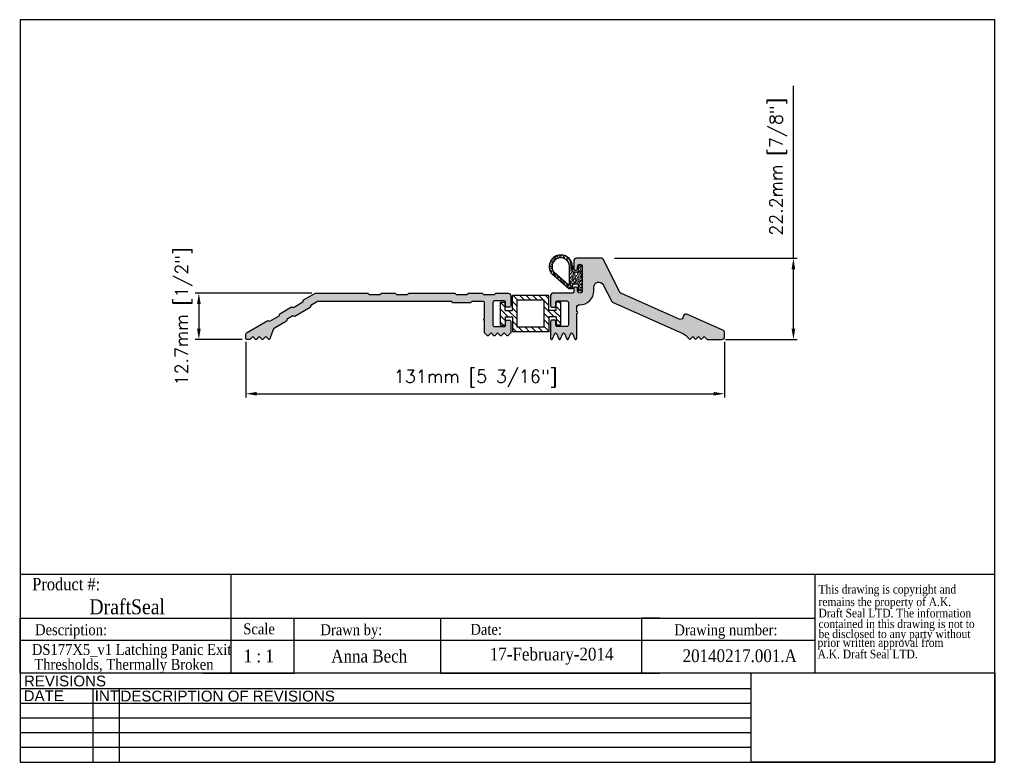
# Model space of a CAD drawing. Header units: millimetres. Extents: x 2362 to 2631, y 15 to 219.
import ezdxf
from ezdxf.enums import TextEntityAlignment as Align

# ---------------------------------------------------------------- set-up
doc = ezdxf.new("R2010")
doc.units = ezdxf.units.MM
doc.header["$MEASUREMENT"] = 0
doc.layers.add('AM_5', color=3, linetype='Continuous', lineweight=25)
doc.layers.add('BORDER', color=7, linetype='Continuous', lineweight=25)
for name, color, linetype in [('Current', 7, 'Continuous'), ('DRAWING', 7, 'Continuous'), ('DRAWING1', 5, 'Continuous'), ('FRAME', 7, 'Continuous')]:
    doc.layers.add(name, color=color, linetype=linetype)
doc.styles.add('DS GROUP', font='arial.ttf')
doc.styles.get("Standard").update_dxf_attribs({"font": 'ROMANS.SHX'})
doc.styles.add('TAG', font='GARA.TTF')
doc.dimstyles.new('AM_ISO$0', dxfattribs={"dimtxt": 1.5, "dimasz": 1.5, "dimexe": 1, "dimexo": 1, "dimgap": 1.5, "dimtad": 1, "dimdec": 0, "dimdsep": 46, "dimtxsty": 'Standard', "dimcen": 0, "dimclrd": 256, "dimclre": 256, "dimclrt": 2, "dimadec": 0, "dimazin": 2, "dimtp": 0.1, "dimtm": 0.1, "dimtfac": 0.71, "dimtdec": 0, "dimtmove": 0, "dimatfit": 3, "dimfxl": 1, "dimlwd": -1, "dimlwe": -1, "dimarcsym": 1})
picture_1 = doc.add_image_def('image1.bmp', size_in_pixel=(901, 331))

# ---------------------------------------------------------------- blocks, each defined once
blk = doc.blocks.new('A$C08671A0E')
at = {"layer": 'FRAME', "style": 'TAG'}
for s, p in [('This drawing is copyright and', (14.8, -52.3)), ('remains the property of A.K.', (14.8, -101.5)), ('Draft Seal LTD. The information', (14.8, -145.7)), ('contained in this drawing is not to  ', (14.8, -187.4)), ('be disclosed to any party without ', (14.8, -226.7)), (' prior written approval from', (0, -261.2)), (' A.K. Draft Seal LTD.', (0, -306.1))]:
    blk.add_text(s, height=33.819, dxfattribs=at).set_placement(p)
blk = doc.blocks.new('*D465')
at = {"layer": 'AM_5', "linetype": 'ByBlock', "transparency": 16777216}
for p, q in [((2573.67, 153.21), (2573.67, 200.37)), ((2524.69, 153.21), (2574.67, 153.21)), ((2573.67, 133.99), (2573.67, 150.21)), ((2555.04, 130.99), (2574.67, 130.99))]:
    blk.add_line(p, q, dxfattribs=at)
at = {"layer": 'AM_5', "transparency": 16777216}
for points in [[(2573.17, 150.21), (2574.17, 150.21), (2573.67, 153.21)], [(2573.17, 133.99), (2574.17, 133.99), (2573.67, 130.99)]]:
    blk.add_solid(points, dxfattribs=at)
at = {"layer": 'Defpoints', "color": 0, "transparency": 16777216}
for p in [(2523.69, 153.21), (2573.67, 153.21), (2554.04, 130.99)]:
    blk.add_point(p, dxfattribs=at)
at = {"layer": 'AM_5', "color": 7, "transparency": 16777216, "insert": (2569.51, 178.29), "char_height": 3.5, "attachment_point": 5, "rotation": 90}
blk.add_mtext('22.2mm [7/8"]', dxfattribs=at)
blk = doc.blocks.new('*D466')
at = {"layer": 'AM_5', "linetype": 'ByBlock', "transparency": 16777216}
for p, q in [((2423.8, 130.33), (2423.8, 115.15)), ((2554.84, 130.33), (2554.84, 115.15)), ((2426.8, 116.15), (2551.84, 116.15))]:
    blk.add_line(p, q, dxfattribs=at)
at = {"layer": 'AM_5', "transparency": 16777216}
for points in [[(2426.8, 116.65), (2426.8, 115.65), (2423.8, 116.15)], [(2551.84, 116.65), (2551.84, 115.65), (2554.84, 116.15)]]:
    blk.add_solid(points, dxfattribs=at)
at = {"layer": 'Defpoints', "color": 0, "transparency": 16777216}
for p in [(2423.8, 131.33), (2554.84, 131.33), (2554.84, 116.15)]:
    blk.add_point(p, dxfattribs=at)
at = {"layer": 'AM_5', "color": 7, "transparency": 16777216, "insert": (2486.7, 120.32), "char_height": 3.5, "attachment_point": 5}
blk.add_mtext('131mm [5 3/16"]', dxfattribs=at)
blk = doc.blocks.new('*D467')
at = {"layer": 'AM_5', "linetype": 'ByBlock', "transparency": 16777216}
for p, q in [((2441.85, 143.69), (2409.96, 143.69)), ((2410.96, 140.69), (2410.96, 133.99)), ((2422.8, 130.99), (2409.96, 130.99))]:
    blk.add_line(p, q, dxfattribs=at)
at = {"layer": 'AM_5', "transparency": 16777216}
for points in [[(2410.46, 140.69), (2411.46, 140.69), (2410.96, 143.69)], [(2410.46, 133.99), (2411.46, 133.99), (2410.96, 130.99)]]:
    blk.add_solid(points, dxfattribs=at)
at = {"layer": 'Defpoints', "color": 0, "transparency": 16777216}
for p in [(2442.85, 143.69), (2410.96, 130.99), (2423.8, 130.99)]:
    blk.add_point(p, dxfattribs=at)
at = {"layer": 'AM_5', "color": 7, "transparency": 16777216, "insert": (2406.8, 137.34), "char_height": 3.5, "attachment_point": 5, "rotation": 90}
blk.add_mtext('12.7mm [1/2"]', dxfattribs=at)

msp = doc.modelspace()

# ---------------------------------------------------------------- hatches: boundary and pattern name
msp.add_hatch(color=256).paths.add_polyline_path([(2480.02, 141.39), (2480.42, 140.99), (2485.28, 140.99), (2485.68, 141.39), (2488.73, 141.39, -0.414214), (2489.13, 140.99), (2489.13, 136.66, 1), (2489.13, 136.16), (2489.13, 132.78), (2489.92, 131.99), (2490.14, 131.99), (2490.93, 132.78), (2491.72, 131.99), (2491.93, 131.99), (2492.72, 132.78), (2493.51, 131.99), (2493.72, 131.99), (2494.51, 132.78), (2495.3, 131.99), (2495.51, 131.99), (2496.3, 132.78), (2496.3, 135.91, 0.414214), (2495.9, 136.31), (2495.3, 136.31, 0.414214), (2494.9, 135.91), (2494.9, 134.96, -0.414214), (2494.5, 134.56), (2491.83, 134.56, -0.414214), (2491.43, 134.96), (2491.43, 141.16, -0.414214), (2491.83, 141.56), (2494.5, 141.56, -0.414214), (2494.9, 141.16), (2494.9, 140.21, 0.414214), (2495.3, 139.81), (2495.9, 139.81, 0.414214), (2496.3, 140.21), (2496.3, 142.89, 0.414214), (2495.5, 143.69), (2492.23, 143.69), (2491.83, 143.29), (2488.88, 143.29), (2488.48, 143.69), (2484.73, 143.69), (2484.33, 143.29), (2481.38, 143.29), (2480.98, 143.69), (2468.43, 143.69), (2468.03, 143.29), (2465.08, 143.29), (2464.68, 143.69), (2460.93, 143.69), (2460.53, 143.29), (2457.58, 143.29), (2457.18, 143.69), (2442.85, 143.69), (2439.6, 141.81), (2439.45, 141.26), (2436.9, 139.79), (2436.35, 139.94), (2433.1, 138.06), (2432.96, 137.51), (2430.4, 136.04), (2429.86, 136.19), (2424.2, 132.92, 0.26795), (2423.8, 132.23), (2423.8, 131.39, 0.414214), (2424.2, 130.99), (2424.92, 130.99), (2425.71, 131.78), (2426.5, 130.99), (2426.71, 130.99), (2427.5, 131.78), (2428.29, 130.99), (2428.5, 130.99), (2429.29, 131.78), (2430.08, 130.99), (2430.25, 130.99), (2431.41, 133.96), (2434.93, 136), (2435.08, 136.55), (2436.68, 137.47), (2437.22, 137.32), (2441.43, 139.75), (2441.57, 140.3), (2443.46, 141.39)])
at = {"layer": 'Current'}
msp.add_hatch(color=256, dxfattribs=at).paths.add_polyline_path([(2519.06, 145.33, -0.788336), (2521.61, 145.94), (2523.95, 141.36, 0.171831), (2524.13, 141.19), (2543.38, 132.61, -0.091887), (2544.34, 131.96), (2545.31, 130.99), (2546.1, 131.78), (2546.89, 130.99), (2547.68, 131.78), (2548.47, 130.99), (2549.26, 131.78), (2550.05, 130.99), (2554.04, 130.99, 0.414214), (2554.84, 131.79), (2554.84, 132.84, 0.296213), (2554.37, 133.56), (2544.69, 137.87, 0.414214), (2543.63, 137.46), (2543.41, 136.95, -0.414214), (2542.36, 136.55), (2526.33, 143.69), (2521.58, 153, 0.282029), (2521.25, 153.21), (2514.35, 153.21, 0.414214), (2513.56, 152.42), (2513.56, 150.45, 0.929683), (2514.63, 150.69, -1.222848), (2515.88, 150.94), (2515.88, 144.34, -1), (2514.58, 144.34), (2514.58, 144.83, 1), (2513.56, 144.83), (2513.56, 144.07, -0.414214), (2513.18, 143.69), (2508, 143.69, 0.414214), (2507.21, 142.9), (2507.21, 140.19, 0.414214), (2507.59, 139.81), (2508.23, 139.81, 0.414214), (2508.61, 140.19), (2508.61, 141.18, -0.414214), (2508.99, 141.56), (2511.7, 141.56, -0.414214), (2512.08, 141.18), (2512.08, 134.94, -0.414214), (2511.7, 134.56), (2508.99, 134.56, -0.414214), (2508.61, 134.94), (2508.61, 135.93, 0.414214), (2508.23, 136.31), (2507.59, 136.31, 0.414214), (2507.21, 135.93), (2507.21, 131.31), (2507.28, 131.14, 0.661886), (2507.74, 131.14), (2508.37, 132.62, -0.661886), (2508.84, 132.62), (2509.47, 131.14, 0.661886), (2509.93, 131.14), (2510.56, 132.62, -0.661886), (2511.03, 132.62), (2511.66, 131.14, 0.661886), (2512.12, 131.14), (2512.75, 132.62, -0.661886), (2513.21, 132.62), (2513.84, 131.14, 0.817034), (2514.32, 131.24), (2514.38, 138.13, 1), (2514.38, 138.63), (2514.38, 139.71, -0.414214), (2515.18, 140.51), (2515.23, 140.51, 0.414214), (2519.06, 144.34)])
at = {"layer": 'DRAWING1'}
h = msp.add_hatch(dxfattribs=at)
h.set_pattern_fill('AR-SAND', color=256, scale=0.0125, angle=270, style=0)
h.set_pattern_definition([(307.5, (2438.1375, 243.6453), (0.6117665, 0.0200004), [0, -0.4826, 0, -0.53975, 0, -0.5159375]), (277.5, (2438.1375, 243.6453), (0.8960314, -0.561904), [0, -0.26035, 0, -0.434975, 0, -0.1666875]), (237.5, (2438.1375, 244.03584), (0.0017965, -0.9887405), [0, -0.15875, 0, -0.5715, 0, -0.746125]), (227.5, (2438.1375, 244.0358), (0.2786617, -0.9544456), [0, -0.079375, 0, -0.37465, 0, -0.428625])])
h.paths.add_polyline_path([(2512.18, 144.85), (2513.2, 144.85), (2513.2, 146.12), (2514.72, 146.12), (2514.72, 144.34), (2515.74, 144.34), (2515.74, 151.2), (2514.72, 151.2), (2514.72, 149.67), (2514.72, 149.42), (2513.2, 149.42), (2513.2, 150.94, 1.441639), (2507.63, 148.86)])
h.paths.add_polyline_path([(2512.43, 150.94), (2512.43, 146.2, -0.641543), (2512.01, 146.01), (2508.17, 149.39, -1.426684)], flags=16)

# ---------------------------------------------------------------- linework, layer by layer
for p, q in [((2362.06, 66.79), (2579.51, 66.79)), ((2419.68, 66.79), (2419.68, 54.73)), ((2579.51, 66.79), (2579.51, 39.73)), ((2362.06, 39.73), (2362.06, 54.73)), ((2362.06, 54.73), (2579.51, 54.73)), ((2362.06, 54.73), (2362.06, 49.73)), ((2362.06, 54.73), (2362.06, 48.73)), ((2362.06, 54.73), (2412.06, 54.73)), ((2419.68, 54.73), (2419.68, 39.73)), ((2437.06, 39.73), (2437.06, 54.73)), ((2437.06, 54.73), (2477.06, 54.73)), ((2477.06, 54.73), (2477.06, 39.73)), ((2537.06, 54.73), (2532.06, 54.73)), ((2532.06, 54.73), (2532.06, 39.73)), ((2362.06, 48.73), (2362.06, 50.23)), ((2362.06, 48.73), (2579.51, 48.73)), ((2362.06, 39.73), (2362.06, 42.73)), ((2412.06, 39.73), (2437.06, 39.73)), ((2477.06, 39.73), (2537.06, 39.73))]:
    msp.add_line(p, q)
msp.add_lwpolyline([(2484.73, 143.69), (2488.48, 143.69), (2488.88, 143.29), (2491.83, 143.29), (2492.23, 143.69), (2495.5, 143.69, -0.414214), (2496.3, 142.89), (2496.3, 140.21, -0.414214), (2495.9, 139.81), (2495.3, 139.81, -0.414214), (2494.9, 140.21), (2494.9, 141.16, 0.414214), (2494.5, 141.56), (2491.83, 141.56, 0.414214), (2491.43, 141.16), (2491.43, 134.96, 0.414214), (2491.83, 134.56), (2494.5, 134.56, 0.414214), (2494.9, 134.96), (2494.9, 135.91, -0.414214), (2495.3, 136.31), (2495.9, 136.31, -0.414214), (2496.3, 135.91), (2496.3, 132.78), (2495.51, 131.99), (2495.3, 131.99), (2494.51, 132.78), (2493.72, 131.99), (2493.51, 131.99), (2492.72, 132.78), (2491.93, 131.99), (2491.72, 131.99), (2490.93, 132.78), (2490.14, 131.99), (2489.92, 131.99), (2489.13, 132.78), (2489.13, 136.16, -1), (2489.13, 136.66), (2489.13, 140.99, 0.414214), (2488.73, 141.39), (2485.68, 141.39), (2485.28, 140.99), (2480.42, 140.99), (2480.02, 141.39), (2443.46, 141.39), (2441.57, 140.3), (2441.43, 139.75), (2437.22, 137.32), (2436.68, 137.47), (2435.08, 136.55), (2434.93, 136), (2431.41, 133.96), (2430.25, 130.99), (2430.08, 130.99), (2429.29, 131.78), (2428.5, 130.99), (2428.29, 130.99), (2427.5, 131.78), (2426.71, 130.99), (2426.5, 130.99), (2425.71, 131.78), (2424.92, 130.99), (2424.2, 130.99, -0.414214), (2423.8, 131.39), (2423.8, 132.23, -0.26795), (2424.2, 132.92), (2429.86, 136.19), (2430.4, 136.04), (2432.96, 137.51), (2433.1, 138.06), (2436.35, 139.94), (2436.9, 139.79), (2439.45, 141.26), (2439.6, 141.81), (2442.85, 143.69), (2457.18, 143.69), (2457.58, 143.29), (2460.53, 143.29), (2460.93, 143.69), (2464.68, 143.69), (2465.08, 143.29), (2468.03, 143.29), (2468.43, 143.69), (2480.98, 143.69), (2481.38, 143.29), (2484.33, 143.29)], format="xyb", close=True)
at = {"layer": 'BORDER'}
for p, q in [((2362.06, 218.5), (2362.06, 15.3)), ((2628.76, 218.5), (2362.06, 218.5)), ((2628.76, 15.3), (2628.76, 218.5)), ((2579.51, 66.79), (2628.76, 66.79)), ((2628.76, 39.73), (2362.06, 39.73)), ((2562.14, 35.42), (2362.06, 35.42)), ((2381.93, 35.42), (2381.93, 15.3)), ((2389.14, 35.42), (2389.14, 15.3)), ((2562.14, 31.4), (2362.06, 31.4)), ((2562.14, 27.37), (2362.06, 27.37)), ((2562.14, 23.35), (2362.06, 23.35)), ((2562.14, 19.33), (2362.06, 19.33)), ((2362.06, 15.3), (2628.76, 15.3))]:
    msp.add_line(p, q, dxfattribs=at)
at = {"layer": 'Current'}
for p, q in [((2506.71, 143.01), (2496.81, 143.01)), ((2496.81, 138.95), (2496.81, 143.01)), ((2498.24, 141.74), (2496.97, 143.01)), ((2500.04, 141.74), (2498.77, 143.01)), ((2501.83, 141.74), (2500.56, 143.01)), ((2503.63, 141.74), (2502.36, 143.01)), ((2505.26, 141.74), (2503.99, 143.01)), ((2506.71, 142.08), (2505.79, 143.01)), ((2506.71, 138.95), (2506.71, 143.01)), ((2493.5, 141.23), (2494.77, 141.23)), ((2493.5, 134.88), (2493.5, 141.23)), ((2494.77, 139.82), (2493.5, 141.09)), ((2494.77, 138.95), (2494.77, 141.23)), ((2498.08, 140.11), (2496.81, 141.38)), ((2505.44, 141.74), (2498.08, 141.74)), ((2498.08, 134.38), (2498.08, 141.74)), ((2505.44, 134.38), (2505.44, 141.74)), ((2506.71, 140.29), (2505.44, 141.56)), ((2508.74, 138.95), (2508.74, 141.23)), ((2510.01, 141.23), (2508.74, 141.23)), ((2510.01, 140.74), (2509.53, 141.23)), ((2510.01, 134.88), (2510.01, 141.23)), ((2495.63, 137.17), (2493.5, 139.29)), ((2494.77, 136.23), (2493.5, 137.5)), ((2494.77, 138.95), (2496.81, 138.95)), ((2498.08, 136.52), (2495.65, 138.95)), ((2498.08, 138.31), (2496.81, 139.58)), ((2508.2, 137.17), (2505.44, 139.93)), ((2506.71, 136.86), (2505.44, 138.13)), ((2508.74, 138.95), (2506.71, 138.95)), ((2510.01, 136.99), (2508.05, 138.95)), ((2510.01, 138.78), (2508.74, 140.05)), ((2494.32, 134.88), (2493.5, 135.7)), ((2493.5, 134.88), (2494.77, 134.88)), ((2494.77, 137.17), (2496.81, 137.17)), ((2494.77, 137.17), (2494.77, 134.88)), ((2496.81, 137.17), (2496.81, 133.11)), ((2498.08, 134.72), (2496.81, 135.99)), ((2506.71, 135.07), (2505.44, 136.34)), ((2508.74, 137.17), (2506.71, 137.17)), ((2506.71, 137.17), (2506.71, 133.11)), ((2508.74, 137.17), (2508.74, 134.88)), ((2510.01, 135.36), (2508.74, 136.63)), ((2510.01, 134.88), (2508.74, 134.88)), ((2497.9, 133.11), (2496.81, 134.2)), ((2506.71, 133.11), (2496.81, 133.11)), ((2505.44, 134.38), (2498.08, 134.38)), ((2499.69, 133.11), (2498.42, 134.38)), ((2501.49, 133.11), (2500.22, 134.38)), ((2503.29, 133.11), (2502.02, 134.38)), ((2505.08, 133.11), (2503.81, 134.38)), ((2506.71, 133.27), (2505.44, 134.54))]:
    msp.add_line(p, q, dxfattribs=at)
at = {"layer": 'DRAWING'}
msp.add_lwpolyline([(2507.59, 139.81), (2508.23, 139.81, 0.414214), (2508.61, 140.19), (2508.61, 141.18, -0.414214), (2508.99, 141.56), (2511.7, 141.56, -0.414214), (2512.08, 141.18), (2512.08, 134.94, -0.414214), (2511.7, 134.56), (2508.99, 134.56, -0.414214), (2508.61, 134.94), (2508.61, 135.93, 0.414214), (2508.23, 136.31), (2507.59, 136.31, 0.414214), (2507.21, 135.93), (2507.21, 131.31), (2507.28, 131.14, 0.661886), (2507.74, 131.14), (2508.37, 132.62, -0.661886), (2508.84, 132.62), (2509.47, 131.14, 0.661886), (2509.93, 131.14), (2510.56, 132.62, -0.661886), (2511.03, 132.62), (2511.66, 131.14, 0.661886), (2512.12, 131.14), (2512.75, 132.62, -0.661886), (2513.21, 132.62), (2513.84, 131.14, 0.661886), (2514.3, 131.14), (2514.38, 131.32), (2514.38, 138.13, 1), (2514.38, 138.63), (2514.38, 139.71, -0.414214), (2515.18, 140.51), (2515.23, 140.51, 0.414214), (2519.06, 144.34), (2519.06, 145.33, -0.788336), (2521.61, 145.94), (2523.95, 141.36, 0.171831), (2524.13, 141.19), (2543.38, 132.61, -0.091887), (2544.34, 131.96), (2545.31, 130.99), (2546.1, 131.78), (2546.89, 130.99), (2547.68, 131.78), (2548.47, 130.99), (2549.26, 131.78), (2550.05, 130.99), (2554.04, 130.99, 0.414214), (2554.84, 131.79), (2554.84, 132.84, 0.296213), (2554.37, 133.56), (2544.69, 137.87, 0.414214), (2543.63, 137.46), (2543.41, 136.95, -0.414214), (2542.36, 136.55), (2526.45, 143.63, -0.171831), (2526.27, 143.81), (2521.58, 153, 0.282029), (2521.25, 153.21), (2514.35, 153.21, 0.414214), (2513.56, 152.42), (2513.56, 150.45, 1), (2514.58, 150.45), (2514.58, 150.94, -1), (2515.88, 150.94), (2515.88, 144.34, -1), (2514.58, 144.34), (2514.58, 144.83, 1), (2513.56, 144.83), (2513.56, 144.07, -0.414214), (2513.18, 143.69), (2508, 143.69, 0.414214), (2507.21, 142.9), (2507.21, 140.19, 0.414214)], format="xyb", close=True, dxfattribs=at)
at = {"layer": 'DRAWING1', "color": 5, "linetype": 'Continuous'}
for p, q in [((2512.43, 146.2), (2512.43, 150.94)), ((2513.2, 150.94), (2513.2, 149.42)), ((2514.72, 151.2), (2514.72, 149.67)), ((2515.74, 151.2), (2514.72, 151.2)), ((2515.74, 151.2), (2515.74, 144.34)), ((2512.18, 144.85), (2507.63, 148.86)), ((2508.17, 149.39), (2512.01, 146.01)), ((2514.72, 149.42), (2513.2, 149.42)), ((2514.72, 149.67), (2514.72, 149.42)), ((2513.2, 146.12), (2513.2, 144.85)), ((2514.72, 146.12), (2513.2, 146.12)), ((2514.72, 146.12), (2514.72, 144.34)), ((2513.2, 144.85), (2512.18, 144.85)), ((2515.74, 144.34), (2514.72, 144.34))]:
    msp.add_line(p, q, dxfattribs=at)
for centre, radius, start, end in [((2510.02, 150.94), 3.17, 0.0001, 221.0127), ((2510.02, 150.94), 3.17, 0, 180), ((2510.02, 150.94), 2.41, 0, 219.8912), ((2512.18, 146.2), 0.254, 228.6218, 0)]:
    msp.add_arc(centre, radius, start, end, dxfattribs=at)
at = {"layer": 'FRAME', "color": 1}
for q in [(2562.14, 39.74), (2562.14, 39.73)]:
    msp.add_line((2562.14, 15.3), q, dxfattribs=at)

# ---------------------------------------------------------------- block references
at = {"xscale": 0.06987750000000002, "yscale": 0.06987750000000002, "zscale": 0.06987750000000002}
msp.add_blockref('A$C08671A0E', (2579.51, 65.14), dxfattribs=at)

# ---------------------------------------------------------------- texts
at = {"layer": 'BORDER', "attachment_point": 2, "style": 'DS GROUP'}
for s, width, insert, char_height in [('REVISIONS', 20.3868, (2374.32, 39.03), 2.953), ('DATE', 20.3868, (2368.5, 34.99), 2.953), ('INT', 20.3868, (2385.79, 34.99), 2.953), ('DESCRIPTION OF REVISIONS', 103.8609, (2418.84, 34.91), 2.9531)]:
    msp.add_mtext_dynamic_manual_height_columns(s, width=width, gutter_width=7.5, heights=[0], dxfattribs=dict(at, insert=insert, char_height=char_height))
at = {"layer": 'FRAME', "style": 'TAG'}
for s, height, p in [('Product #:', 3.382, (2374.65, 64.13)), ('DraftSeal', 4.069, (2391.34, 57.98)), ('Description:', 3, (2375.98, 51.11)), ('Drawn by:', 3, (2452.69, 51.18)), ('Date:', 3, (2489.58, 51.66)), ('Drawing number:', 3, (2555.2, 51.15)), ('1 : 1', 3.5, (2427.35, 44.39)), ('Anna Bech', 3.5, (2457.58, 44.44)), ('17-February-2014', 3.5, (2507.5, 44.44)), ('20140217.001.A', 3.5, (2558.98, 44.45))]:
    msp.add_text(s, height=height, dxfattribs=at).set_placement(p, align=Align.MIDDLE)
msp.add_text('Scale', height=3, dxfattribs=at).set_placement((2423.13, 50.32))
for s, p in [('DS177X5_v1 Latching Panic Exit', (2392.56, 44.69)), ('Thresholds, Thermally Broken ', (2390.94, 40.61))]:
    msp.add_text(s, height=3, dxfattribs=at).set_placement(p, align=Align.CENTER)

# ---------------------------------------------------------------- dimensions: what is measured, and where the dimension line sits
at = {"layer": 'AM_5'}
for base, p1, p2, picture, middle in [((2573.67, 153.21), (2554.04, 130.99), (2523.69, 153.21), '*D465', (2573.67, 178.29)), ((2410.96, 130.99), (2442.85, 143.69), (2423.8, 130.99), '*D467', (2410.96, 137.34))]:
    dim = msp.add_linear_dim(base=base, p1=p1, p2=p2, angle=90, dimstyle='AM_ISO$0', override={"dimtxt": 3.5, "dimasz": 3, "dimdec": 1, "dimpost": '<>mm', "dimclrt": 7}, dxfattribs=at)
    dim.commit()
    dim.dimension.update_dxf_attribs({"geometry": picture, "text_midpoint": middle, "dimtype": 160})
dim = msp.add_linear_dim(base=(2554.84, 116.15), p1=(2423.8, 131.33), p2=(2554.84, 131.33), dimstyle='AM_ISO$0', override={"dimtxt": 3.5, "dimasz": 3, "dimdec": 1, "dimpost": '<>mm', "dimclrt": 7}, dxfattribs=at)
dim.commit()
dim.dimension.update_dxf_attribs({"geometry": '*D466', "text_midpoint": (2486.7, 116.15), "dimtype": 160})

# ---------------------------------------------------------------- pictures from other files: only their frames are drawn
image = msp.add_image(picture_1, insert=(2562.14, 15.3), size_in_units=(66.62, 24.47))
image.dxf.flags = 7

doc.saveas('drawing.dxf')
